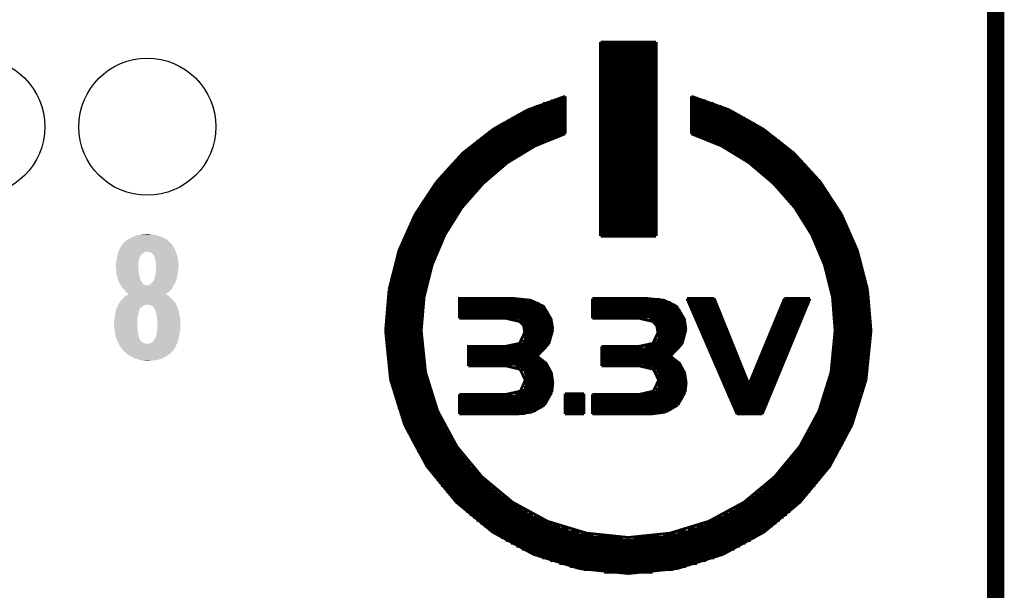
# Model space of a CAD drawing. Extents: x -0.05 to 0.95, y -0.15 to 1.54.
# Tile 25 of 45: x 0.61 to 0.95, y 0.75 to 0.95. Entities that reach past the tile are written whole.
import ezdxf

# ---------------------------------------------------------------- set-up
doc = ezdxf.new("R2010")
doc.units = 0
doc.layers.get('0').update_dxf_attribs({"linetype": 'CONTINUOUS'})
for name, color, linetype in [('ACCEL_35_CLICK_V101_GKO', 5, 'CONTINUOUS'), ('ACCEL_35_CLICK_V101_GTO', 14, 'CONTINUOUS'), ('ACCEL_35_CLICK_V101_GTS', 12, 'CONTINUOUS')]:
    doc.layers.add(name, color=color, linetype=linetype)

# ---------------------------------------------------------------- blocks, each defined once
blk = doc.blocks.new('ROUND_41')
blk.add_circle((0, 0), 0.0237)

msp = doc.modelspace()

# ---------------------------------------------------------------- linework, layer by layer
at = {"layer": 'ACCEL_35_CLICK_V101_GKO', "const_width": 0.006}
msp.add_lwpolyline([(0.95, -0.05), (0.95, 1.45)], dxfattribs=at)
at = {"layer": 'ACCEL_35_CLICK_V101_GTO', "const_width": 0.001}
for points in [[(0.8134, 0.8756), (0.8134, 0.9427)], [(0.8134, 0.9427), (0.8326, 0.9427)], [(0.8326, 0.8756), (0.8326, 0.9427)], [(0.8134, 0.9423), (0.8326, 0.9423)], [(0.8134, 0.9413), (0.8326, 0.9413)], [(0.8134, 0.9403), (0.8326, 0.9403)], [(0.8134, 0.9393), (0.8326, 0.9393)], [(0.8134, 0.9383), (0.8326, 0.9383)], [(0.8134, 0.9373), (0.8326, 0.9373)], [(0.8134, 0.9363), (0.8326, 0.9363)], [(0.8134, 0.9353), (0.8326, 0.9353)], [(0.8134, 0.9343), (0.8326, 0.9343)], [(0.8134, 0.9333), (0.8326, 0.9333)], [(0.8134, 0.9323), (0.8326, 0.9323)], [(0.8134, 0.9313), (0.8326, 0.9313)], [(0.8134, 0.9303), (0.8326, 0.9303)], [(0.8134, 0.9293), (0.8326, 0.9293)], [(0.8134, 0.9283), (0.8326, 0.9283)], [(0.8134, 0.9273), (0.8326, 0.9273)], [(0.8134, 0.9263), (0.8326, 0.9263)], [(0.7882, 0.9192), (0.8012, 0.9239)], [(0.7963, 0.9224), (0.8012, 0.9224)], [(0.7995, 0.9234), (0.8012, 0.9234)], [(0.8012, 0.911), (0.8012, 0.9239)], [(0.8134, 0.9253), (0.8326, 0.9253)], [(0.8134, 0.9243), (0.8326, 0.9243)], [(0.8134, 0.9233), (0.8326, 0.9233)], [(0.8134, 0.9223), (0.8326, 0.9223)], [(0.8448, 0.911), (0.8448, 0.9239)], [(0.8448, 0.9239), (0.8577, 0.9193)], [(0.8448, 0.9234), (0.8465, 0.9234)], [(0.8448, 0.9224), (0.8497, 0.9224)], [(0.7764, 0.9126), (0.7882, 0.9192)], [(0.7886, 0.9194), (0.8012, 0.9194)], [(0.791, 0.9204), (0.8012, 0.9204)], [(0.7935, 0.9214), (0.8012, 0.9214)], [(0.8134, 0.9213), (0.8326, 0.9213)], [(0.8134, 0.9203), (0.8326, 0.9203)], [(0.8134, 0.9193), (0.8326, 0.9193)], [(0.8448, 0.9214), (0.8525, 0.9214)], [(0.8448, 0.9204), (0.855, 0.9204)], [(0.8448, 0.9194), (0.8573, 0.9194)], [(0.8577, 0.9193), (0.8696, 0.9126)], [(0.7808, 0.9154), (0.8012, 0.9154)], [(0.7826, 0.9164), (0.8012, 0.9164)], [(0.7845, 0.9174), (0.8012, 0.9174)], [(0.7865, 0.9184), (0.8012, 0.9184)], [(0.8134, 0.9183), (0.8326, 0.9183)], [(0.8134, 0.9173), (0.8326, 0.9173)], [(0.8134, 0.9163), (0.8326, 0.9163)], [(0.8134, 0.9153), (0.8326, 0.9153)], [(0.8448, 0.9184), (0.8595, 0.9184)], [(0.8448, 0.9174), (0.8615, 0.9174)], [(0.8448, 0.9164), (0.8634, 0.9164)], [(0.8448, 0.9154), (0.8651, 0.9154)], [(0.7658, 0.9043), (0.7764, 0.9126)], [(0.7761, 0.9124), (0.8012, 0.9124)], [(0.7776, 0.9134), (0.8012, 0.9134)], [(0.7792, 0.9144), (0.8012, 0.9144)], [(0.8134, 0.9143), (0.8326, 0.9143)], [(0.8134, 0.9133), (0.8326, 0.9133)], [(0.8134, 0.9123), (0.8326, 0.9123)], [(0.8448, 0.9144), (0.8668, 0.9144)], [(0.8448, 0.9134), (0.8684, 0.9134)], [(0.8448, 0.9124), (0.8699, 0.9124)], [(0.8696, 0.9126), (0.8802, 0.9043)], [(0.7514, 0.8429), (0.7524, 0.8546), (0.7552, 0.8657), (0.7596, 0.8761), (0.7655, 0.8855), (0.7728, 0.8938), (0.7812, 0.901), (0.7908, 0.9068), (0.8012, 0.911)], [(0.7719, 0.9094), (0.7967, 0.9094)], [(0.7732, 0.9104), (0.7994, 0.9104)], [(0.7746, 0.9114), (0.8012, 0.9114)], [(0.8134, 0.9113), (0.8326, 0.9113)], [(0.8134, 0.9103), (0.8326, 0.9103)], [(0.8134, 0.9093), (0.8326, 0.9093)], [(0.8448, 0.9114), (0.8714, 0.9114)], [(0.8448, 0.911), (0.8552, 0.9068), (0.8647, 0.901), (0.8732, 0.8938), (0.8805, 0.8855), (0.8864, 0.8761), (0.8908, 0.8657), (0.8936, 0.8546), (0.8945, 0.8429)], [(0.8466, 0.9104), (0.8727, 0.9104)], [(0.8493, 0.9094), (0.8741, 0.9094)], [(0.7671, 0.9054), (0.7882, 0.9054)], [(0.7682, 0.9064), (0.7901, 0.9064)], [(0.7694, 0.9074), (0.7921, 0.9074)], [(0.7706, 0.9084), (0.7943, 0.9084)], [(0.8134, 0.9083), (0.8326, 0.9083)], [(0.8134, 0.9073), (0.8326, 0.9073)], [(0.8134, 0.9063), (0.8326, 0.9063)], [(0.8134, 0.9053), (0.8326, 0.9053)], [(0.8517, 0.9084), (0.8754, 0.9084)], [(0.8539, 0.9074), (0.8766, 0.9074)], [(0.8559, 0.9064), (0.8778, 0.9064)], [(0.8577, 0.9054), (0.8789, 0.9054)], [(0.7567, 0.8943), (0.7658, 0.9043)], [(0.7639, 0.9024), (0.7833, 0.9024)], [(0.7649, 0.9034), (0.7849, 0.9034)], [(0.766, 0.9044), (0.7865, 0.9044)], [(0.8134, 0.9043), (0.8326, 0.9043)], [(0.8134, 0.9033), (0.8326, 0.9033)], [(0.8134, 0.9023), (0.8326, 0.9023)], [(0.8595, 0.9044), (0.88, 0.9044)], [(0.8611, 0.9034), (0.8811, 0.9034)], [(0.8626, 0.9024), (0.8821, 0.9024)], [(0.8802, 0.9043), (0.8893, 0.8944)], [(0.7601, 0.8984), (0.7779, 0.8984)], [(0.761, 0.8994), (0.7792, 0.8994)], [(0.7619, 0.9004), (0.7805, 0.9004)], [(0.7629, 0.9014), (0.7819, 0.9014)], [(0.8134, 0.9013), (0.8326, 0.9013)], [(0.8134, 0.9003), (0.8326, 0.9003)], [(0.8134, 0.8993), (0.8326, 0.8993)], [(0.8134, 0.8983), (0.8326, 0.8983)], [(0.8641, 0.9014), (0.8831, 0.9014)], [(0.8655, 0.9004), (0.884, 0.9004)], [(0.8668, 0.8994), (0.885, 0.8994)], [(0.8681, 0.8984), (0.8859, 0.8984)], [(0.7576, 0.8954), (0.7744, 0.8954)], [(0.7584, 0.8964), (0.7756, 0.8964)], [(0.7592, 0.8974), (0.7767, 0.8974)], [(0.8134, 0.8973), (0.8326, 0.8973)], [(0.8134, 0.8963), (0.8326, 0.8963)], [(0.8134, 0.8953), (0.8326, 0.8953)], [(0.8693, 0.8974), (0.8868, 0.8974)], [(0.8704, 0.8964), (0.8876, 0.8964)], [(0.8715, 0.8954), (0.8884, 0.8954)], [(0.7493, 0.8831), (0.7567, 0.8943)], [(0.7545, 0.8914), (0.7704, 0.8914)], [(0.7552, 0.8924), (0.7714, 0.8924)], [(0.756, 0.8934), (0.7724, 0.8934)], [(0.7568, 0.8944), (0.7734, 0.8944)], [(0.8134, 0.8943), (0.8326, 0.8943)], [(0.8134, 0.8933), (0.8326, 0.8933)], [(0.8134, 0.8923), (0.8326, 0.8923)], [(0.8726, 0.8944), (0.8892, 0.8944)], [(0.8736, 0.8934), (0.89, 0.8934)], [(0.8746, 0.8924), (0.8907, 0.8924)], [(0.8755, 0.8914), (0.8914, 0.8914)], [(0.8893, 0.8944), (0.8967, 0.8831)], [(0.7525, 0.8884), (0.7678, 0.8884)], [(0.7531, 0.8894), (0.7687, 0.8894)], [(0.7538, 0.8904), (0.7695, 0.8904)], [(0.8134, 0.8913), (0.8326, 0.8913)], [(0.8134, 0.8903), (0.8326, 0.8903)], [(0.8134, 0.8893), (0.8326, 0.8893)], [(0.8134, 0.8883), (0.8326, 0.8883)], [(0.8764, 0.8904), (0.8921, 0.8904)], [(0.8773, 0.8894), (0.8928, 0.8894)], [(0.8782, 0.8884), (0.8935, 0.8884)], [(0.7506, 0.8854), (0.7655, 0.8854)], [(0.7512, 0.8864), (0.7662, 0.8864)], [(0.7518, 0.8874), (0.767, 0.8874)], [(0.8134, 0.8873), (0.8326, 0.8873)], [(0.8134, 0.8863), (0.8326, 0.8863)], [(0.8134, 0.8853), (0.8326, 0.8853)], [(0.879, 0.8874), (0.8941, 0.8874)], [(0.8798, 0.8864), (0.8947, 0.8864)], [(0.8805, 0.8854), (0.8953, 0.8854)], [(0.7437, 0.8706), (0.7493, 0.8831)], [(0.7484, 0.8814), (0.7627, 0.8814)], [(0.7489, 0.8824), (0.7634, 0.8824)], [(0.7495, 0.8834), (0.764, 0.8834)], [(0.75, 0.8844), (0.7647, 0.8844)], [(0.8134, 0.8843), (0.8326, 0.8843)], [(0.8134, 0.8833), (0.8326, 0.8833)], [(0.8134, 0.8823), (0.8326, 0.8823)], [(0.8134, 0.8813), (0.8326, 0.8813)], [(0.8812, 0.8844), (0.8959, 0.8844)], [(0.8819, 0.8834), (0.8965, 0.8834)], [(0.8826, 0.8824), (0.897, 0.8824)], [(0.8833, 0.8814), (0.8976, 0.8814)], [(0.8967, 0.8831), (0.9022, 0.8706)], [(0.7469, 0.8784), (0.7609, 0.8784)], [(0.7474, 0.8794), (0.7615, 0.8794)], [(0.7479, 0.8804), (0.7621, 0.8804)], [(0.8134, 0.8803), (0.8326, 0.8803)], [(0.8134, 0.8793), (0.8326, 0.8793)], [(0.8134, 0.8783), (0.8326, 0.8783)], [(0.8839, 0.8804), (0.8981, 0.8804)], [(0.8845, 0.8794), (0.8986, 0.8794)], [(0.8851, 0.8784), (0.899, 0.8784)], [(0.7452, 0.8744), (0.7588, 0.8744)], [(0.7456, 0.8754), (0.7593, 0.8754)], [(0.746, 0.8764), (0.7598, 0.8764)], [(0.7465, 0.8774), (0.7603, 0.8774)], [(0.8134, 0.8773), (0.8326, 0.8773)], [(0.8134, 0.8763), (0.8326, 0.8763)], [(0.8134, 0.8756), (0.8326, 0.8756)], [(0.8857, 0.8774), (0.8995, 0.8774)], [(0.8862, 0.8764), (0.8999, 0.8764)], [(0.8867, 0.8754), (0.9004, 0.8754)], [(0.8872, 0.8744), (0.9008, 0.8744)], [(0.744, 0.8714), (0.7574, 0.8714)], [(0.7444, 0.8724), (0.7578, 0.8724)], [(0.7448, 0.8734), (0.7583, 0.8734)], [(0.8877, 0.8734), (0.9012, 0.8734)], [(0.8882, 0.8724), (0.9016, 0.8724)], [(0.8886, 0.8714), (0.9019, 0.8714)], [(0.7403, 0.8571), (0.7437, 0.8706)], [(0.743, 0.8684), (0.7561, 0.8684)], [(0.7433, 0.8694), (0.7565, 0.8694)], [(0.7437, 0.8704), (0.7569, 0.8704)], [(0.889, 0.8704), (0.9023, 0.8704)], [(0.8895, 0.8694), (0.9026, 0.8694)], [(0.8898, 0.8684), (0.903, 0.8684)], [(0.9022, 0.8706), (0.9057, 0.8571)], [(0.7418, 0.8644), (0.7547, 0.8644)], [(0.7421, 0.8654), (0.7551, 0.8654)], [(0.7424, 0.8664), (0.7554, 0.8664)], [(0.7427, 0.8674), (0.7558, 0.8674)], [(0.8902, 0.8674), (0.9033, 0.8674)], [(0.8906, 0.8664), (0.9036, 0.8664)], [(0.8909, 0.8654), (0.9039, 0.8654)], [(0.8912, 0.8644), (0.9041, 0.8644)], [(0.7411, 0.8614), (0.7539, 0.8614)], [(0.7413, 0.8624), (0.7541, 0.8624)], [(0.7416, 0.8634), (0.7544, 0.8634)], [(0.8915, 0.8634), (0.9044, 0.8634)], [(0.8918, 0.8624), (0.9046, 0.8624)], [(0.8921, 0.8614), (0.9049, 0.8614)], [(0.7403, 0.8574), (0.7529, 0.8574)], [(0.7405, 0.8584), (0.7531, 0.8584)], [(0.7407, 0.8594), (0.7534, 0.8594)], [(0.7409, 0.8604), (0.7536, 0.8604)], [(0.8924, 0.8604), (0.9051, 0.8604)], [(0.8926, 0.8594), (0.9053, 0.8594)], [(0.8928, 0.8584), (0.9055, 0.8584)], [(0.8931, 0.8574), (0.9057, 0.8574)], [(0.7391, 0.8429), (0.7403, 0.8571)], [(0.7398, 0.8544), (0.7524, 0.8544)], [(0.74, 0.8554), (0.7525, 0.8554)], [(0.7401, 0.8564), (0.7527, 0.8564)], [(0.7646, 0.8472), (0.7646, 0.854), (0.7836, 0.854), (0.7893, 0.8534), (0.7937, 0.8513), (0.7963, 0.8469), (0.7969, 0.8433)], [(0.8106, 0.8472), (0.8106, 0.854)], [(0.8106, 0.854), (0.8297, 0.854)], [(0.8297, 0.854), (0.8354, 0.8534), (0.8397, 0.8513), (0.8424, 0.8469), (0.8429, 0.8433)], [(0.8433, 0.854), (0.8527, 0.854)], [(0.8433, 0.854), (0.8606, 0.8141)], [(0.8527, 0.854), (0.8647, 0.8243), (0.877, 0.854)], [(0.8693, 0.8141), (0.8858, 0.854)], [(0.877, 0.854), (0.8858, 0.854)], [(0.8933, 0.8564), (0.9058, 0.8564)], [(0.8934, 0.8554), (0.906, 0.8554)], [(0.8936, 0.8544), (0.9061, 0.8544)], [(0.9057, 0.8571), (0.9069, 0.8429)], [(0.7395, 0.8514), (0.7519, 0.8514)], [(0.7396, 0.8524), (0.7521, 0.8524)], [(0.7397, 0.8534), (0.7522, 0.8534)], [(0.7646, 0.8533), (0.7898, 0.8533)], [(0.7646, 0.8523), (0.7922, 0.8523)], [(0.7646, 0.8513), (0.7937, 0.8513)], [(0.8106, 0.8537), (0.834, 0.8537)], [(0.8106, 0.8527), (0.8376, 0.8527)], [(0.8106, 0.8517), (0.8393, 0.8517)], [(0.8106, 0.8507), (0.8404, 0.8507)], [(0.8436, 0.8533), (0.853, 0.8533)], [(0.844, 0.8523), (0.8534, 0.8523)], [(0.8444, 0.8513), (0.8538, 0.8513)], [(0.8758, 0.8513), (0.8847, 0.8513)], [(0.8763, 0.8523), (0.8851, 0.8523)], [(0.8767, 0.8533), (0.8856, 0.8533)], [(0.8938, 0.8534), (0.9063, 0.8534)], [(0.8939, 0.8524), (0.9064, 0.8524)], [(0.894, 0.8514), (0.9065, 0.8514)], [(0.7392, 0.8484), (0.7517, 0.8484)], [(0.7392, 0.8474), (0.7516, 0.8474)], [(0.7393, 0.8494), (0.7517, 0.8494)], [(0.7394, 0.8504), (0.7518, 0.8504)], [(0.7646, 0.8503), (0.7946, 0.8503)], [(0.7646, 0.8493), (0.7953, 0.8493)], [(0.7646, 0.8483), (0.7958, 0.8483)], [(0.7646, 0.8473), (0.7962, 0.8473)], [(0.7646, 0.8472), (0.7807, 0.8472)], [(0.7807, 0.8472), (0.7854, 0.8461)], [(0.8106, 0.8497), (0.8412, 0.8497)], [(0.8106, 0.8487), (0.8417, 0.8487)], [(0.8106, 0.8477), (0.8421, 0.8477)], [(0.8106, 0.8472), (0.8268, 0.8472)], [(0.8268, 0.8472), (0.8315, 0.8461)], [(0.8449, 0.8503), (0.8542, 0.8503)], [(0.8453, 0.8493), (0.8546, 0.8493)], [(0.8457, 0.8483), (0.855, 0.8483)], [(0.8462, 0.8473), (0.8554, 0.8473)], [(0.8742, 0.8473), (0.8831, 0.8473)], [(0.8746, 0.8483), (0.8835, 0.8483)], [(0.875, 0.8493), (0.8839, 0.8493)], [(0.8754, 0.8503), (0.8843, 0.8503)], [(0.8941, 0.8504), (0.9066, 0.8504)], [(0.8942, 0.8494), (0.9067, 0.8494)], [(0.8943, 0.8484), (0.9067, 0.8484)], [(0.8944, 0.8474), (0.9068, 0.8474)], [(0.7391, 0.8464), (0.7515, 0.8464)], [(0.7391, 0.8454), (0.7515, 0.8454)], [(0.7391, 0.8444), (0.7515, 0.8444)], [(0.7851, 0.8463), (0.7965, 0.8463)], [(0.7854, 0.8461), (0.7868, 0.8447)], [(0.7864, 0.8453), (0.7967, 0.8453)], [(0.7868, 0.8447), (0.7872, 0.8423)], [(0.7869, 0.8443), (0.7968, 0.8443)], [(0.8303, 0.8467), (0.8424, 0.8467)], [(0.8315, 0.8461), (0.8328, 0.8447)], [(0.8321, 0.8457), (0.8427, 0.8457)], [(0.8328, 0.8447), (0.8428, 0.8447)], [(0.8328, 0.8447), (0.8333, 0.8423)], [(0.8466, 0.8463), (0.8558, 0.8463)], [(0.847, 0.8453), (0.8562, 0.8453)], [(0.8475, 0.8443), (0.8566, 0.8443)], [(0.873, 0.8443), (0.8818, 0.8443)], [(0.8734, 0.8453), (0.8822, 0.8453)], [(0.8738, 0.8463), (0.8826, 0.8463)], [(0.8944, 0.8464), (0.9068, 0.8464)], [(0.8945, 0.8454), (0.9069, 0.8454)], [(0.8945, 0.8444), (0.9069, 0.8444)], [(0.7391, 0.8434), (0.7514, 0.8434)], [(0.7391, 0.8429), (0.7408, 0.826)], [(0.7391, 0.8424), (0.7514, 0.8424)], [(0.7391, 0.8414), (0.7515, 0.8414)], [(0.7391, 0.8404), (0.7515, 0.8404)], [(0.7514, 0.8429), (0.7529, 0.8285)], [(0.7807, 0.8375), (0.7854, 0.8385), (0.7872, 0.8423)], [(0.7872, 0.8433), (0.7969, 0.8433)], [(0.7872, 0.8423), (0.7968, 0.8423)], [(0.7872, 0.8413), (0.7967, 0.8413)], [(0.7955, 0.8384), (0.7969, 0.8433)], [(0.8268, 0.8375), (0.8315, 0.8385), (0.8333, 0.8423)], [(0.8331, 0.8407), (0.8426, 0.8407)], [(0.8332, 0.8437), (0.8429, 0.8437)], [(0.8333, 0.8427), (0.8429, 0.8427)], [(0.8333, 0.8417), (0.8428, 0.8417)], [(0.8416, 0.8384), (0.8429, 0.8433)], [(0.8479, 0.8433), (0.857, 0.8433)], [(0.8483, 0.8423), (0.8574, 0.8423)], [(0.8488, 0.8413), (0.8578, 0.8413)], [(0.8717, 0.8413), (0.8806, 0.8413)], [(0.8721, 0.8423), (0.881, 0.8423)], [(0.8725, 0.8433), (0.8814, 0.8433)], [(0.8931, 0.8285), (0.8945, 0.8429)], [(0.8945, 0.8434), (0.9069, 0.8434)], [(0.8945, 0.8424), (0.9069, 0.8424)], [(0.8945, 0.8414), (0.9069, 0.8414)], [(0.8945, 0.8404), (0.9069, 0.8404)], [(0.9052, 0.826), (0.9069, 0.8429)], [(0.7391, 0.8394), (0.7515, 0.8394)], [(0.7392, 0.8384), (0.7516, 0.8384)], [(0.7392, 0.8374), (0.7516, 0.8374)], [(0.7677, 0.8307), (0.7677, 0.8375), (0.7807, 0.8375)], [(0.7677, 0.8373), (0.7947, 0.8373)], [(0.785, 0.8383), (0.7954, 0.8383)], [(0.7864, 0.8393), (0.796, 0.8393)], [(0.7869, 0.8403), (0.7964, 0.8403)], [(0.7914, 0.8341), (0.7955, 0.8384)], [(0.8138, 0.8307), (0.8138, 0.8375)], [(0.8138, 0.8375), (0.8268, 0.8375)], [(0.8288, 0.8377), (0.8411, 0.8377)], [(0.8317, 0.8387), (0.8417, 0.8387)], [(0.8327, 0.8397), (0.8422, 0.8397)], [(0.8375, 0.8341), (0.8416, 0.8384)], [(0.8492, 0.8403), (0.8582, 0.8403)], [(0.8496, 0.8393), (0.8586, 0.8393)], [(0.8501, 0.8383), (0.859, 0.8383)], [(0.8505, 0.8373), (0.8594, 0.8373)], [(0.8701, 0.8373), (0.8789, 0.8373)], [(0.8705, 0.8383), (0.8793, 0.8383)], [(0.8709, 0.8393), (0.8797, 0.8393)], [(0.8713, 0.8403), (0.8802, 0.8403)], [(0.8943, 0.8374), (0.9067, 0.8374)], [(0.8944, 0.8394), (0.9068, 0.8394)], [(0.8944, 0.8384), (0.9068, 0.8384)], [(0.7393, 0.8364), (0.7517, 0.8364)], [(0.7394, 0.8354), (0.7518, 0.8354)], [(0.7395, 0.8344), (0.7519, 0.8344)], [(0.7677, 0.8363), (0.7939, 0.8363)], [(0.7677, 0.8353), (0.7929, 0.8353)], [(0.7677, 0.8343), (0.7917, 0.8343)], [(0.7914, 0.8341), (0.7946, 0.8316), (0.7964, 0.8283), (0.7969, 0.8248)], [(0.8138, 0.8367), (0.8403, 0.8367)], [(0.8138, 0.8357), (0.8393, 0.8357)], [(0.8138, 0.8347), (0.8382, 0.8347)], [(0.8138, 0.8337), (0.8381, 0.8337)], [(0.8375, 0.8341), (0.8407, 0.8316), (0.8425, 0.8283), (0.843, 0.8248)], [(0.8509, 0.8363), (0.8598, 0.8363)], [(0.8514, 0.8353), (0.8603, 0.8353)], [(0.8518, 0.8343), (0.8607, 0.8343)], [(0.8688, 0.8343), (0.8777, 0.8343)], [(0.8692, 0.8353), (0.8781, 0.8353)], [(0.8697, 0.8363), (0.8785, 0.8363)], [(0.894, 0.8344), (0.9065, 0.8344)], [(0.8941, 0.8354), (0.9066, 0.8354)], [(0.8942, 0.8364), (0.9067, 0.8364)], [(0.7396, 0.8334), (0.7521, 0.8334)], [(0.7397, 0.8324), (0.7522, 0.8324)], [(0.7398, 0.8314), (0.7524, 0.8314)], [(0.74, 0.8304), (0.7525, 0.8304)], [(0.7677, 0.8333), (0.7926, 0.8333)], [(0.7677, 0.8323), (0.7939, 0.8323)], [(0.7677, 0.8313), (0.7949, 0.8313)], [(0.7677, 0.8307), (0.7809, 0.8307)], [(0.7809, 0.8307), (0.7856, 0.8296)], [(0.784, 0.8303), (0.7956, 0.8303)], [(0.8138, 0.8327), (0.8395, 0.8327)], [(0.8138, 0.8317), (0.8406, 0.8317)], [(0.8138, 0.8307), (0.827, 0.8307)], [(0.827, 0.8307), (0.8317, 0.8296)], [(0.8279, 0.8307), (0.8414, 0.8307)], [(0.8523, 0.8333), (0.8611, 0.8333)], [(0.8527, 0.8323), (0.8615, 0.8323)], [(0.8531, 0.8313), (0.8619, 0.8313)], [(0.8536, 0.8303), (0.8623, 0.8303)], [(0.8672, 0.8303), (0.876, 0.8303)], [(0.8676, 0.8313), (0.8764, 0.8313)], [(0.868, 0.8323), (0.8768, 0.8323)], [(0.8684, 0.8333), (0.8772, 0.8333)], [(0.8934, 0.8304), (0.906, 0.8304)], [(0.8936, 0.8314), (0.9061, 0.8314)], [(0.8938, 0.8324), (0.9063, 0.8324)], [(0.8939, 0.8334), (0.9064, 0.8334)], [(0.7401, 0.8294), (0.7527, 0.8294)], [(0.7403, 0.8284), (0.7529, 0.8284)], [(0.7405, 0.8274), (0.7531, 0.8274)], [(0.7529, 0.8285), (0.7571, 0.8151)], [(0.7856, 0.8296), (0.7874, 0.8258)], [(0.786, 0.8293), (0.7961, 0.8293)], [(0.7869, 0.8283), (0.7964, 0.8283)], [(0.7873, 0.8273), (0.7967, 0.8273)], [(0.8316, 0.8297), (0.842, 0.8297)], [(0.8317, 0.8296), (0.8335, 0.8258)], [(0.8327, 0.8287), (0.8424, 0.8287)], [(0.8332, 0.8277), (0.8427, 0.8277)], [(0.854, 0.8293), (0.8627, 0.8293)], [(0.8544, 0.8283), (0.8631, 0.8283)], [(0.8549, 0.8273), (0.8635, 0.8273)], [(0.8659, 0.8273), (0.8747, 0.8273)], [(0.8664, 0.8283), (0.8752, 0.8283)], [(0.8668, 0.8293), (0.8756, 0.8293)], [(0.8889, 0.8151), (0.8931, 0.8285)], [(0.8928, 0.8274), (0.9055, 0.8274)], [(0.8931, 0.8284), (0.9057, 0.8284)], [(0.8933, 0.8294), (0.9058, 0.8294)], [(0.7407, 0.8264), (0.7534, 0.8264)], [(0.7408, 0.826), (0.7457, 0.8103)], [(0.7409, 0.8254), (0.7536, 0.8254)], [(0.7411, 0.8244), (0.7539, 0.8244)], [(0.7413, 0.8234), (0.7541, 0.8234)], [(0.7646, 0.8209), (0.7809, 0.8209), (0.7857, 0.822), (0.7874, 0.8258)], [(0.7873, 0.8243), (0.7969, 0.8243)], [(0.7874, 0.8263), (0.7969, 0.8263)], [(0.7874, 0.8253), (0.7969, 0.8253)], [(0.7965, 0.8216), (0.7969, 0.8248)], [(0.827, 0.8209), (0.8317, 0.822), (0.8335, 0.8258)], [(0.8331, 0.8237), (0.843, 0.8237)], [(0.8334, 0.8267), (0.8429, 0.8267)], [(0.8334, 0.8247), (0.843, 0.8247)], [(0.8335, 0.8257), (0.843, 0.8257)], [(0.8426, 0.8216), (0.843, 0.8248)], [(0.8553, 0.8263), (0.8639, 0.8263)], [(0.8557, 0.8253), (0.8643, 0.8253)], [(0.8562, 0.8243), (0.8647, 0.8243)], [(0.8647, 0.8243), (0.8735, 0.8243)], [(0.8651, 0.8253), (0.8739, 0.8253)], [(0.8655, 0.8263), (0.8743, 0.8263)], [(0.8918, 0.8234), (0.9046, 0.8234)], [(0.8921, 0.8244), (0.9049, 0.8244)], [(0.8924, 0.8254), (0.9051, 0.8254)], [(0.8926, 0.8264), (0.9053, 0.8264)], [(0.9003, 0.8103), (0.9052, 0.826)], [(0.7416, 0.8224), (0.7544, 0.8224)], [(0.7418, 0.8214), (0.7547, 0.8214)], [(0.7421, 0.8204), (0.7551, 0.8204)], [(0.7646, 0.8141), (0.7646, 0.8209)], [(0.7646, 0.8203), (0.7961, 0.8203)], [(0.784, 0.8213), (0.7964, 0.8213)], [(0.7861, 0.8223), (0.7967, 0.8223)], [(0.7869, 0.8233), (0.7969, 0.8233)], [(0.794, 0.8172), (0.7965, 0.8216)], [(0.8011, 0.8211), (0.8077, 0.8211)], [(0.8011, 0.8141), (0.8011, 0.8211)], [(0.8011, 0.8203), (0.8077, 0.8203)], [(0.8077, 0.8141), (0.8077, 0.8211)], [(0.8106, 0.8141), (0.8106, 0.8209)], [(0.8106, 0.8209), (0.827, 0.8209)], [(0.8106, 0.8207), (0.8423, 0.8207)], [(0.8311, 0.8217), (0.8426, 0.8217)], [(0.8326, 0.8227), (0.8428, 0.8227)], [(0.8401, 0.8172), (0.8426, 0.8216)], [(0.8566, 0.8233), (0.8731, 0.8233)], [(0.857, 0.8223), (0.8727, 0.8223)], [(0.8575, 0.8213), (0.8722, 0.8213)], [(0.8579, 0.8203), (0.8718, 0.8203)], [(0.8909, 0.8204), (0.9039, 0.8204)], [(0.8912, 0.8214), (0.9041, 0.8214)], [(0.8915, 0.8224), (0.9044, 0.8224)], [(0.7424, 0.8194), (0.7554, 0.8194)], [(0.7427, 0.8184), (0.7558, 0.8184)], [(0.743, 0.8174), (0.7561, 0.8174)], [(0.7646, 0.8193), (0.7956, 0.8193)], [(0.7646, 0.8183), (0.795, 0.8183)], [(0.7646, 0.8173), (0.7941, 0.8173)], [(0.7898, 0.8148), (0.794, 0.8172)], [(0.8011, 0.8193), (0.8077, 0.8193)], [(0.8011, 0.8183), (0.8077, 0.8183)], [(0.8011, 0.8173), (0.8077, 0.8173)], [(0.8106, 0.8197), (0.8419, 0.8197)], [(0.8106, 0.8187), (0.8413, 0.8187)], [(0.8106, 0.8177), (0.8405, 0.8177)], [(0.8106, 0.8167), (0.8394, 0.8167)], [(0.8359, 0.8148), (0.8401, 0.8172)], [(0.8583, 0.8193), (0.8714, 0.8193)], [(0.8588, 0.8183), (0.871, 0.8183)], [(0.8592, 0.8173), (0.8706, 0.8173)], [(0.8898, 0.8174), (0.903, 0.8174)], [(0.8902, 0.8184), (0.9033, 0.8184)], [(0.8906, 0.8194), (0.9036, 0.8194)], [(0.7433, 0.8164), (0.7565, 0.8164)], [(0.7437, 0.8154), (0.7569, 0.8154)], [(0.744, 0.8144), (0.7574, 0.8144)], [(0.7444, 0.8134), (0.7578, 0.8134)], [(0.7571, 0.8151), (0.7637, 0.8029)], [(0.7646, 0.8163), (0.7929, 0.8163)], [(0.7646, 0.8153), (0.7911, 0.8153)], [(0.7646, 0.8143), (0.7873, 0.8143)], [(0.7646, 0.8141), (0.7845, 0.8141)], [(0.7845, 0.8141), (0.7898, 0.8148)], [(0.8011, 0.8163), (0.8077, 0.8163)], [(0.8011, 0.8153), (0.8077, 0.8153)], [(0.8011, 0.8143), (0.8077, 0.8143)], [(0.8011, 0.8141), (0.8077, 0.8141)], [(0.8106, 0.8157), (0.8379, 0.8157)], [(0.8106, 0.8147), (0.8353, 0.8147)], [(0.8106, 0.8141), (0.8306, 0.8141)], [(0.8306, 0.8141), (0.8359, 0.8148)], [(0.8596, 0.8163), (0.8702, 0.8163)], [(0.8601, 0.8153), (0.8698, 0.8153)], [(0.8605, 0.8143), (0.8693, 0.8143)], [(0.8606, 0.8141), (0.8693, 0.8141)], [(0.8823, 0.8029), (0.8889, 0.8151)], [(0.8882, 0.8134), (0.9016, 0.8134)], [(0.8886, 0.8144), (0.9019, 0.8144)], [(0.889, 0.8154), (0.9023, 0.8154)], [(0.8895, 0.8164), (0.9026, 0.8164)], [(0.7448, 0.8124), (0.7583, 0.8124)], [(0.7452, 0.8114), (0.7587, 0.8114)], [(0.7456, 0.8104), (0.7592, 0.8104)], [(0.7457, 0.8103), (0.7534, 0.796), (0.7636, 0.7836), (0.7761, 0.7733), (0.7903, 0.7656), (0.8061, 0.7607)], [(0.8399, 0.7607), (0.8557, 0.7656), (0.8699, 0.7733), (0.8823, 0.7836), (0.8926, 0.796), (0.9003, 0.8103)], [(0.8867, 0.8104), (0.9004, 0.8104)], [(0.8872, 0.8114), (0.9008, 0.8114)], [(0.8877, 0.8124), (0.9012, 0.8124)], [(0.746, 0.8094), (0.7598, 0.8094)], [(0.7465, 0.8084), (0.7603, 0.8084)], [(0.7469, 0.8074), (0.7609, 0.8074)], [(0.7474, 0.8064), (0.7615, 0.8064)], [(0.8845, 0.8064), (0.8986, 0.8064)], [(0.8851, 0.8074), (0.8991, 0.8074)], [(0.8857, 0.8084), (0.8995, 0.8084)], [(0.8862, 0.8094), (0.9, 0.8094)], [(0.7479, 0.8054), (0.7621, 0.8054)], [(0.7484, 0.8044), (0.7627, 0.8044)], [(0.7489, 0.8034), (0.7633, 0.8034)], [(0.7637, 0.8029), (0.7724, 0.7924)], [(0.8736, 0.7924), (0.8823, 0.8029)], [(0.8826, 0.8034), (0.8971, 0.8034)], [(0.8833, 0.8044), (0.8976, 0.8044)], [(0.8839, 0.8054), (0.8981, 0.8054)], [(0.7495, 0.8024), (0.764, 0.8024)], [(0.75, 0.8014), (0.7647, 0.8014)], [(0.7506, 0.8004), (0.7654, 0.8004)], [(0.8805, 0.8004), (0.8954, 0.8004)], [(0.8813, 0.8014), (0.8959, 0.8014)], [(0.882, 0.8024), (0.8965, 0.8024)], [(0.7512, 0.7994), (0.7662, 0.7994)], [(0.7518, 0.7984), (0.767, 0.7984)], [(0.7525, 0.7974), (0.7678, 0.7974)], [(0.7531, 0.7964), (0.7686, 0.7964)], [(0.8773, 0.7964), (0.8929, 0.7964)], [(0.8782, 0.7974), (0.8935, 0.7974)], [(0.879, 0.7984), (0.8942, 0.7984)], [(0.8798, 0.7994), (0.8948, 0.7994)], [(0.7538, 0.7954), (0.7695, 0.7954)], [(0.7545, 0.7944), (0.7704, 0.7944)], [(0.7552, 0.7934), (0.7714, 0.7934)], [(0.8746, 0.7934), (0.8908, 0.7934)], [(0.8755, 0.7944), (0.8915, 0.7944)], [(0.8765, 0.7954), (0.8922, 0.7954)], [(0.756, 0.7924), (0.7723, 0.7924)], [(0.7567, 0.7914), (0.7734, 0.7914)], [(0.7575, 0.7904), (0.7744, 0.7904)], [(0.7583, 0.7894), (0.7755, 0.7894)], [(0.7724, 0.7924), (0.783, 0.7836)], [(0.863, 0.7836), (0.8736, 0.7924)], [(0.8704, 0.7894), (0.8877, 0.7894)], [(0.8715, 0.7904), (0.8885, 0.7904)], [(0.8726, 0.7914), (0.8893, 0.7914)], [(0.8736, 0.7924), (0.89, 0.7924)], [(0.7592, 0.7884), (0.7767, 0.7884)], [(0.76, 0.7874), (0.7779, 0.7874)], [(0.7609, 0.7864), (0.7792, 0.7864)], [(0.8668, 0.7864), (0.885, 0.7864)], [(0.8681, 0.7874), (0.8859, 0.7874)], [(0.8693, 0.7884), (0.8868, 0.7884)], [(0.7619, 0.7854), (0.7805, 0.7854)], [(0.7628, 0.7844), (0.7819, 0.7844)], [(0.7638, 0.7834), (0.7833, 0.7834)], [(0.783, 0.7836), (0.7951, 0.777)], [(0.8508, 0.777), (0.863, 0.7836)], [(0.8627, 0.7834), (0.8822, 0.7834)], [(0.8641, 0.7844), (0.8832, 0.7844)], [(0.8655, 0.7854), (0.8841, 0.7854)], [(0.7648, 0.7824), (0.7849, 0.7824)], [(0.7659, 0.7814), (0.7865, 0.7814)], [(0.767, 0.7804), (0.7882, 0.7804)], [(0.7681, 0.7794), (0.7901, 0.7794)], [(0.8559, 0.7794), (0.8779, 0.7794)], [(0.8577, 0.7804), (0.879, 0.7804)], [(0.8595, 0.7814), (0.8801, 0.7814)], [(0.8611, 0.7824), (0.8811, 0.7824)], [(0.7693, 0.7784), (0.7921, 0.7784)], [(0.7705, 0.7774), (0.7943, 0.7774)], [(0.7718, 0.7764), (0.7967, 0.7764)], [(0.7951, 0.777), (0.8086, 0.7729)], [(0.8374, 0.7729), (0.8508, 0.777)], [(0.8493, 0.7764), (0.8742, 0.7764)], [(0.8517, 0.7774), (0.8754, 0.7774)], [(0.8539, 0.7784), (0.8767, 0.7784)], [(0.7731, 0.7754), (0.7994, 0.7754)], [(0.7745, 0.7744), (0.8024, 0.7744)], [(0.7759, 0.7734), (0.8061, 0.7734)], [(0.7775, 0.7724), (0.811, 0.7724)], [(0.8086, 0.7729), (0.823, 0.7714)], [(0.823, 0.7714), (0.8374, 0.7729)], [(0.835, 0.7724), (0.8685, 0.7724)], [(0.8399, 0.7734), (0.87, 0.7734)], [(0.8436, 0.7744), (0.8715, 0.7744)], [(0.8466, 0.7754), (0.8729, 0.7754)], [(0.779, 0.7714), (0.8212, 0.7714)], [(0.7807, 0.7704), (0.8653, 0.7704)], [(0.7825, 0.7694), (0.8635, 0.7694)], [(0.8248, 0.7714), (0.8669, 0.7714)], [(0.7843, 0.7684), (0.8616, 0.7684)], [(0.7863, 0.7674), (0.8597, 0.7674)], [(0.7884, 0.7664), (0.8575, 0.7664)], [(0.7908, 0.7654), (0.8552, 0.7654)], [(0.7933, 0.7644), (0.8527, 0.7644)], [(0.7961, 0.7634), (0.8499, 0.7634)], [(0.7992, 0.7624), (0.8468, 0.7624)], [(0.8029, 0.7614), (0.843, 0.7614)], [(0.8061, 0.7607), (0.823, 0.759), (0.8399, 0.7607)], [(0.8076, 0.7604), (0.8384, 0.7604)], [(0.8146, 0.7594), (0.8314, 0.7594)]]:
    msp.add_lwpolyline(points, dxfattribs=at)
at = {"layer": 'ACCEL_35_CLICK_V101_GTO'}
for points in [[(0.64995, 0.8744), (0.6507, 0.8749), (0.6635, 0.8744), (0.66257, 0.8749)], [(0.6507, 0.8749), (0.65118, 0.8751), (0.66257, 0.8749), (0.6622, 0.8751)], [(0.65118, 0.8751), (0.6519, 0.8754), (0.6622, 0.8751), (0.66142, 0.8754)], [(0.6519, 0.8754), (0.65242, 0.8756), (0.66142, 0.8754), (0.6609, 0.8756)], [(0.65242, 0.8756), (0.6532, 0.8759), (0.6609, 0.8756), (0.65993, 0.8759)], [(0.6532, 0.8759), (0.65377, 0.876), (0.65993, 0.8759), (0.6596, 0.876)], [(0.65377, 0.876), (0.65433, 0.8761), (0.6596, 0.876), (0.6585, 0.8761)], [(0.65433, 0.8761), (0.6549, 0.8762), (0.6585, 0.8761), (0.6576, 0.8762)], [(0.6549, 0.8762), (0.6567, 0.8763), (0.6576, 0.8762), (0.6572, 0.8763)], [(0.64722, 0.8713), (0.6477, 0.8722), (0.6661, 0.8713), (0.6656, 0.8722)], [(0.6477, 0.8722), (0.64828, 0.8729), (0.6656, 0.8722), (0.6651, 0.8729)], [(0.64828, 0.8729), (0.64853, 0.8732), (0.6651, 0.8729), (0.6647, 0.8732)], [(0.64853, 0.8732), (0.6487, 0.8734), (0.6647, 0.8732), (0.6646, 0.8734)], [(0.6487, 0.8734), (0.6488, 0.8736), (0.6646, 0.8734), (0.66438, 0.8736)], [(0.6488, 0.8736), (0.6492, 0.8739), (0.66438, 0.8736), (0.66405, 0.8739)], [(0.6492, 0.8739), (0.64995, 0.8744), (0.66405, 0.8739), (0.6635, 0.8744)], [(0.64605, 0.8673), (0.6462, 0.8681), (0.6538, 0.8673), (0.65407, 0.8681)], [(0.6462, 0.8681), (0.64622, 0.8682), (0.65407, 0.8681), (0.6541, 0.8682)], [(0.64622, 0.8682), (0.64631, 0.8686), (0.6541, 0.8682), (0.6542, 0.8686)], [(0.64631, 0.8686), (0.64633, 0.8687), (0.6542, 0.8686), (0.6543, 0.8687)], [(0.64633, 0.8687), (0.64635, 0.8688), (0.6543, 0.8687), (0.6543, 0.8688)], [(0.64635, 0.8688), (0.64646, 0.8693), (0.6543, 0.8688), (0.6547, 0.8693)], [(0.64646, 0.8693), (0.6465, 0.8695), (0.6547, 0.8693), (0.65497, 0.8695)], [(0.6465, 0.8695), (0.64664, 0.8699), (0.65497, 0.8695), (0.6555, 0.8699)], [(0.64664, 0.8699), (0.64671, 0.8701), (0.6555, 0.8699), (0.6558, 0.8701)], [(0.64671, 0.8701), (0.64675, 0.8702), (0.6562, 0.8701), (0.6565, 0.8702)], [(0.64671, 0.8701), (0.64671, 0.8701), (0.6558, 0.8701), (0.6562, 0.8701)], [(0.64675, 0.8702), (0.647, 0.8709), (0.66656, 0.8702), (0.66627, 0.8709)], [(0.647, 0.8709), (0.64722, 0.8713), (0.66627, 0.8709), (0.6661, 0.8713)], [(0.6572, 0.8701), (0.6567, 0.8702), (0.6666, 0.8701), (0.66656, 0.8702)], [(0.6577, 0.87), (0.6572, 0.8701), (0.66664, 0.87), (0.6666, 0.8701)], [(0.6584, 0.8696), (0.6577, 0.87), (0.66678, 0.8696), (0.66664, 0.87)], [(0.6588, 0.8691), (0.6584, 0.8696), (0.66696, 0.8691), (0.66678, 0.8696)], [(0.659, 0.8689), (0.6588, 0.8691), (0.66703, 0.8689), (0.66696, 0.8691)], [(0.659, 0.8688), (0.659, 0.8689), (0.66706, 0.8688), (0.66703, 0.8689)], [(0.65904, 0.8687), (0.659, 0.8688), (0.6671, 0.8687), (0.66706, 0.8688)], [(0.6592, 0.8683), (0.65904, 0.8687), (0.66717, 0.8683), (0.6671, 0.8687)], [(0.6594, 0.8676), (0.6592, 0.8683), (0.66731, 0.8676), (0.66717, 0.8683)], [(0.6458, 0.8656), (0.64588, 0.866), (0.6536, 0.8656), (0.6536, 0.866)], [(0.6458, 0.8651), (0.6458, 0.8656), (0.6536, 0.8651), (0.6536, 0.8656)], [(0.64584, 0.8646), (0.6458, 0.8651), (0.6536, 0.8646), (0.6536, 0.8651)], [(0.64588, 0.866), (0.6459, 0.8661), (0.6536, 0.866), (0.65361, 0.8661)], [(0.6459, 0.8661), (0.64597, 0.8667), (0.65361, 0.8661), (0.6537, 0.8667)], [(0.64597, 0.8667), (0.646, 0.867), (0.6537, 0.8667), (0.65375, 0.867)], [(0.646, 0.867), (0.64605, 0.8673), (0.65375, 0.867), (0.6538, 0.8673)], [(0.65949, 0.8671), (0.6594, 0.8676), (0.6674, 0.8671), (0.66731, 0.8676)], [(0.6596, 0.8665), (0.65949, 0.8671), (0.66743, 0.8665), (0.6674, 0.8671)], [(0.6597, 0.866), (0.6596, 0.8665), (0.66746, 0.866), (0.66743, 0.8665)], [(0.6597, 0.8653), (0.6597, 0.866), (0.6675, 0.8653), (0.66746, 0.866)], [(0.6597, 0.8647), (0.6597, 0.8653), (0.6675, 0.8647), (0.6675, 0.8653)], [(0.6597, 0.8641), (0.6597, 0.8647), (0.6674, 0.8641), (0.6675, 0.8647)], [(0.64588, 0.8641), (0.64584, 0.8646), (0.6537, 0.8641), (0.6536, 0.8646)], [(0.6459, 0.8639), (0.64588, 0.8641), (0.6537, 0.8639), (0.6537, 0.8641)], [(0.64597, 0.8631), (0.6459, 0.8639), (0.6537, 0.8631), (0.6537, 0.8639)], [(0.646, 0.8628), (0.64597, 0.8631), (0.65377, 0.8628), (0.6537, 0.8631)], [(0.64618, 0.8619), (0.646, 0.8628), (0.654, 0.8619), (0.65377, 0.8628)], [(0.6462, 0.8618), (0.64618, 0.8619), (0.65402, 0.8618), (0.654, 0.8619)], [(0.6465, 0.861), (0.6462, 0.8618), (0.65421, 0.861), (0.65402, 0.8618)], [(0.6591, 0.8607), (0.6592, 0.8613), (0.66684, 0.8607), (0.667, 0.8613)], [(0.6592, 0.8613), (0.6595, 0.8621), (0.667, 0.8613), (0.66716, 0.8621)], [(0.6595, 0.8621), (0.65952, 0.8623), (0.66716, 0.8621), (0.6672, 0.8623)], [(0.65952, 0.8623), (0.6596, 0.863), (0.6672, 0.8623), (0.66728, 0.863)], [(0.6596, 0.863), (0.6597, 0.864), (0.66728, 0.863), (0.66739, 0.864)], [(0.6597, 0.864), (0.6597, 0.8641), (0.66739, 0.864), (0.6674, 0.8641)], [(0.6466, 0.8606), (0.6465, 0.861), (0.6543, 0.8606), (0.65421, 0.861)], [(0.6467, 0.8602), (0.6466, 0.8606), (0.65454, 0.8602), (0.6543, 0.8606)], [(0.6469, 0.8597), (0.6467, 0.8602), (0.65484, 0.8597), (0.65454, 0.8602)], [(0.647, 0.8594), (0.6469, 0.8597), (0.65502, 0.8594), (0.65484, 0.8597)], [(0.6471, 0.8593), (0.647, 0.8594), (0.65508, 0.8593), (0.65502, 0.8594)], [(0.64722, 0.8591), (0.6471, 0.8593), (0.6552, 0.8591), (0.65508, 0.8593)], [(0.64741, 0.8588), (0.64722, 0.8591), (0.6557, 0.8588), (0.6552, 0.8591)], [(0.64754, 0.8586), (0.64741, 0.8588), (0.6562, 0.8586), (0.6557, 0.8588)], [(0.6476, 0.8585), (0.64754, 0.8586), (0.6658, 0.8585), (0.66587, 0.8586)], [(0.64754, 0.8586), (0.64754, 0.8586), (0.6572, 0.8586), (0.6562, 0.8586)], [(0.64798, 0.8579), (0.6476, 0.8585), (0.6655, 0.8579), (0.6658, 0.8585)], [(0.6481, 0.8577), (0.64798, 0.8579), (0.66537, 0.8577), (0.6655, 0.8579)], [(0.6572, 0.8586), (0.6576, 0.8589), (0.66587, 0.8586), (0.6661, 0.8589)], [(0.6576, 0.8589), (0.65796, 0.8592), (0.6661, 0.8589), (0.6662, 0.8592)], [(0.65796, 0.8592), (0.65808, 0.8593), (0.6662, 0.8592), (0.6663, 0.8593)], [(0.65808, 0.8593), (0.6582, 0.8594), (0.6663, 0.8593), (0.66634, 0.8594)], [(0.6582, 0.8594), (0.6585, 0.8597), (0.66634, 0.8594), (0.66648, 0.8597)], [(0.6585, 0.8597), (0.6588, 0.8601), (0.66648, 0.8597), (0.66666, 0.8601)], [(0.6588, 0.8601), (0.65885, 0.8602), (0.66666, 0.8601), (0.6667, 0.8602)], [(0.65885, 0.8602), (0.6591, 0.8607), (0.6667, 0.8602), (0.66684, 0.8607)], [(0.6485, 0.8573), (0.6481, 0.8577), (0.6651, 0.8573), (0.66537, 0.8577)], [(0.6483, 0.854), (0.6488, 0.8545), (0.6651, 0.854), (0.6646, 0.8545)], [(0.6487, 0.8571), (0.6485, 0.8573), (0.66493, 0.8571), (0.6651, 0.8573)], [(0.64912, 0.8566), (0.6487, 0.8571), (0.6645, 0.8566), (0.66493, 0.8571)], [(0.6488, 0.8545), (0.6493, 0.855), (0.6646, 0.8545), (0.664, 0.855)], [(0.6492, 0.8565), (0.64912, 0.8566), (0.66438, 0.8565), (0.6645, 0.8566)], [(0.6496, 0.8561), (0.6492, 0.8565), (0.6639, 0.8561), (0.66438, 0.8565)], [(0.6493, 0.855), (0.65002, 0.8554), (0.664, 0.855), (0.6632, 0.8554)], [(0.6499, 0.8557), (0.6496, 0.8561), (0.66337, 0.8557), (0.6639, 0.8561)], [(0.6502, 0.8556), (0.6499, 0.8557), (0.66323, 0.8556), (0.66337, 0.8557)], [(0.65002, 0.8554), (0.6502, 0.8555), (0.6632, 0.8554), (0.6631, 0.8555)], [(0.6502, 0.8555), (0.6502, 0.8556), (0.6631, 0.8555), (0.66323, 0.8556)], [(0.64614, 0.8507), (0.6463, 0.8511), (0.6542, 0.8507), (0.6547, 0.8511)], [(0.6463, 0.8511), (0.64642, 0.8514), (0.6547, 0.8511), (0.6552, 0.8514)], [(0.64642, 0.8514), (0.6465, 0.8516), (0.6552, 0.8514), (0.65547, 0.8516)], [(0.6465, 0.8516), (0.6466, 0.8517), (0.65547, 0.8516), (0.6556, 0.8517)], [(0.6466, 0.8517), (0.64663, 0.8518), (0.6556, 0.8517), (0.6561, 0.8518)], [(0.64663, 0.8518), (0.64667, 0.8519), (0.6561, 0.8518), (0.6564, 0.8519)], [(0.64667, 0.8519), (0.6467, 0.852), (0.6667, 0.8519), (0.66665, 0.852)], [(0.6467, 0.852), (0.647, 0.8525), (0.66665, 0.852), (0.6664, 0.8525)], [(0.647, 0.8525), (0.6474, 0.8531), (0.6664, 0.8525), (0.66589, 0.8531)], [(0.6474, 0.8531), (0.6475, 0.8532), (0.66589, 0.8531), (0.6658, 0.8532)], [(0.6475, 0.8532), (0.6483, 0.854), (0.6658, 0.8532), (0.6651, 0.854)], [(0.6574, 0.8518), (0.6567, 0.8519), (0.66675, 0.8518), (0.6667, 0.8519)], [(0.658, 0.8516), (0.6574, 0.8518), (0.66685, 0.8516), (0.66675, 0.8518)], [(0.65817, 0.8515), (0.658, 0.8516), (0.6669, 0.8515), (0.66685, 0.8516)], [(0.65833, 0.8514), (0.65817, 0.8515), (0.667, 0.8514), (0.6669, 0.8515)], [(0.6585, 0.8513), (0.65833, 0.8514), (0.66702, 0.8513), (0.667, 0.8514)], [(0.6589, 0.851), (0.6585, 0.8513), (0.6671, 0.851), (0.66702, 0.8513)], [(0.6454, 0.8475), (0.64551, 0.848), (0.65339, 0.8475), (0.6535, 0.848)], [(0.64551, 0.848), (0.6456, 0.8484), (0.6535, 0.848), (0.65356, 0.8484)], [(0.6456, 0.8484), (0.64563, 0.8487), (0.65356, 0.8484), (0.6536, 0.8487)], [(0.64563, 0.8487), (0.6457, 0.8495), (0.6536, 0.8487), (0.65376, 0.8495)], [(0.6457, 0.8495), (0.64577, 0.8497), (0.65376, 0.8495), (0.6538, 0.8497)], [(0.64577, 0.8497), (0.64585, 0.8499), (0.6538, 0.8497), (0.6539, 0.8499)], [(0.64585, 0.8499), (0.64588, 0.85), (0.6539, 0.8499), (0.6539, 0.85)], [(0.64588, 0.85), (0.6461, 0.8506), (0.6539, 0.85), (0.65416, 0.8506)], [(0.6461, 0.8506), (0.64614, 0.8507), (0.65416, 0.8506), (0.6542, 0.8507)], [(0.6591, 0.8506), (0.6589, 0.851), (0.66723, 0.8506), (0.6671, 0.851)], [(0.65923, 0.8504), (0.6591, 0.8506), (0.6673, 0.8504), (0.66723, 0.8506)], [(0.6593, 0.8503), (0.65923, 0.8504), (0.66734, 0.8503), (0.6673, 0.8504)], [(0.6595, 0.8501), (0.6593, 0.8503), (0.66743, 0.8501), (0.66734, 0.8503)], [(0.6595, 0.85), (0.6595, 0.8501), (0.66747, 0.85), (0.66743, 0.8501)], [(0.65958, 0.8497), (0.6595, 0.85), (0.6676, 0.8497), (0.66747, 0.85)], [(0.65982, 0.8487), (0.65958, 0.8497), (0.6677, 0.8487), (0.6676, 0.8497)], [(0.6601, 0.8476), (0.65982, 0.8487), (0.668, 0.8476), (0.6677, 0.8487)], [(0.6452, 0.8459), (0.64524, 0.8462), (0.6532, 0.8459), (0.6532, 0.8462)], [(0.6452, 0.8453), (0.6452, 0.8459), (0.6532, 0.8453), (0.6532, 0.8459)], [(0.64532, 0.844), (0.6452, 0.8453), (0.6532, 0.844), (0.6532, 0.8453)], [(0.64524, 0.8462), (0.6453, 0.8466), (0.6532, 0.8462), (0.65324, 0.8466)], [(0.6453, 0.8466), (0.64536, 0.8471), (0.65324, 0.8466), (0.6533, 0.8471)], [(0.64536, 0.8471), (0.6454, 0.8475), (0.6533, 0.8471), (0.65339, 0.8475)], [(0.6601, 0.8468), (0.6601, 0.8476), (0.66806, 0.8468), (0.668, 0.8476)], [(0.66017, 0.8463), (0.6601, 0.8468), (0.6681, 0.8463), (0.66806, 0.8468)], [(0.6602, 0.8461), (0.66017, 0.8463), (0.6681, 0.8461), (0.6681, 0.8463)], [(0.6602, 0.844), (0.6602, 0.8461), (0.6681, 0.844), (0.6681, 0.8461)], [(0.6454, 0.8431), (0.64532, 0.844), (0.65333, 0.8431), (0.6532, 0.844)], [(0.64548, 0.8426), (0.6454, 0.8431), (0.6534, 0.8426), (0.65333, 0.8431)], [(0.6456, 0.8418), (0.64548, 0.8426), (0.6535, 0.8418), (0.6534, 0.8426)], [(0.6457, 0.8411), (0.6456, 0.8418), (0.65368, 0.8411), (0.6535, 0.8418)], [(0.646, 0.8402), (0.6457, 0.8411), (0.6539, 0.8402), (0.65368, 0.8411)], [(0.6596, 0.8406), (0.6597, 0.841), (0.6676, 0.8406), (0.66768, 0.841)], [(0.6597, 0.841), (0.6599, 0.8416), (0.66768, 0.841), (0.6678, 0.8416)], [(0.6599, 0.8416), (0.66, 0.8422), (0.6678, 0.8416), (0.66789, 0.8422)], [(0.66, 0.8422), (0.66008, 0.8429), (0.66789, 0.8422), (0.668, 0.8429)], [(0.66008, 0.8429), (0.66014, 0.8435), (0.668, 0.8429), (0.6681, 0.8435)], [(0.66014, 0.8435), (0.6602, 0.844), (0.6681, 0.8435), (0.6681, 0.844)], [(0.64607, 0.84), (0.646, 0.8402), (0.6541, 0.84), (0.6539, 0.8402)], [(0.64617, 0.8397), (0.64607, 0.84), (0.6542, 0.8397), (0.6541, 0.84)], [(0.6463, 0.8393), (0.64617, 0.8397), (0.6546, 0.8393), (0.6542, 0.8397)], [(0.64646, 0.839), (0.6463, 0.8393), (0.6549, 0.839), (0.6546, 0.8393)], [(0.64662, 0.8387), (0.64646, 0.839), (0.6554, 0.8387), (0.6549, 0.839)], [(0.64673, 0.8385), (0.64662, 0.8387), (0.656, 0.8385), (0.6554, 0.8387)], [(0.64678, 0.8384), (0.64673, 0.8385), (0.6567, 0.8384), (0.656, 0.8385)], [(0.6471, 0.8378), (0.64678, 0.8384), (0.66667, 0.8378), (0.66695, 0.8384)], [(0.64763, 0.837), (0.6471, 0.8378), (0.6663, 0.837), (0.66667, 0.8378)], [(0.6571, 0.8384), (0.6574, 0.8385), (0.66695, 0.8384), (0.667, 0.8385)], [(0.6574, 0.8385), (0.6578, 0.8387), (0.667, 0.8385), (0.66706, 0.8387)], [(0.6578, 0.8387), (0.6583, 0.8388), (0.66706, 0.8387), (0.66709, 0.8388)], [(0.6583, 0.8388), (0.6587, 0.8392), (0.66709, 0.8388), (0.66722, 0.8392)], [(0.6587, 0.8392), (0.65942, 0.8401), (0.66722, 0.8392), (0.6675, 0.8401)], [(0.65942, 0.8401), (0.6595, 0.8402), (0.6675, 0.8401), (0.66752, 0.8402)], [(0.6595, 0.8403), (0.6596, 0.8406), (0.66754, 0.8403), (0.6676, 0.8406)], [(0.6595, 0.8402), (0.6595, 0.8403), (0.66752, 0.8402), (0.66754, 0.8403)], [(0.6479, 0.8366), (0.64763, 0.837), (0.66602, 0.8366), (0.6663, 0.837)], [(0.6488, 0.8357), (0.6479, 0.8366), (0.6654, 0.8357), (0.66602, 0.8366)], [(0.6489, 0.8356), (0.6488, 0.8357), (0.6653, 0.8356), (0.6654, 0.8357)], [(0.64934, 0.8352), (0.6489, 0.8356), (0.6649, 0.8352), (0.6653, 0.8356)], [(0.6499, 0.8347), (0.64934, 0.8352), (0.6642, 0.8347), (0.6649, 0.8352)], [(0.65084, 0.8341), (0.6499, 0.8347), (0.6633, 0.8341), (0.6642, 0.8347)], [(0.651, 0.834), (0.65084, 0.8341), (0.66313, 0.834), (0.6633, 0.8341)], [(0.6521, 0.8335), (0.651, 0.834), (0.66227, 0.8335), (0.66313, 0.834)], [(0.65235, 0.8334), (0.6521, 0.8335), (0.6621, 0.8334), (0.66227, 0.8335)], [(0.6531, 0.8331), (0.65235, 0.8334), (0.6612, 0.8331), (0.6621, 0.8334)], [(0.65377, 0.8329), (0.6531, 0.8331), (0.6606, 0.8329), (0.6612, 0.8331)], [(0.6541, 0.8328), (0.65377, 0.8329), (0.66, 0.8328), (0.6606, 0.8329)], [(0.6549, 0.8326), (0.6541, 0.8328), (0.6588, 0.8326), (0.66, 0.8328)], [(0.6557, 0.8325), (0.6549, 0.8326), (0.65775, 0.8325), (0.6588, 0.8326)], [(0.6562, 0.8324), (0.6557, 0.8325), (0.6567, 0.8324), (0.65775, 0.8325)]]:
    msp.add_solid(points, dxfattribs=at)

# ---------------------------------------------------------------- block references
at = {"layer": 'ACCEL_35_CLICK_V101_GTS'}
for p in [(0.5976, 0.9134), (0.6567, 0.9134)]:
    msp.add_blockref('ROUND_41', p, dxfattribs=at)

doc.saveas('drawing.dxf')
